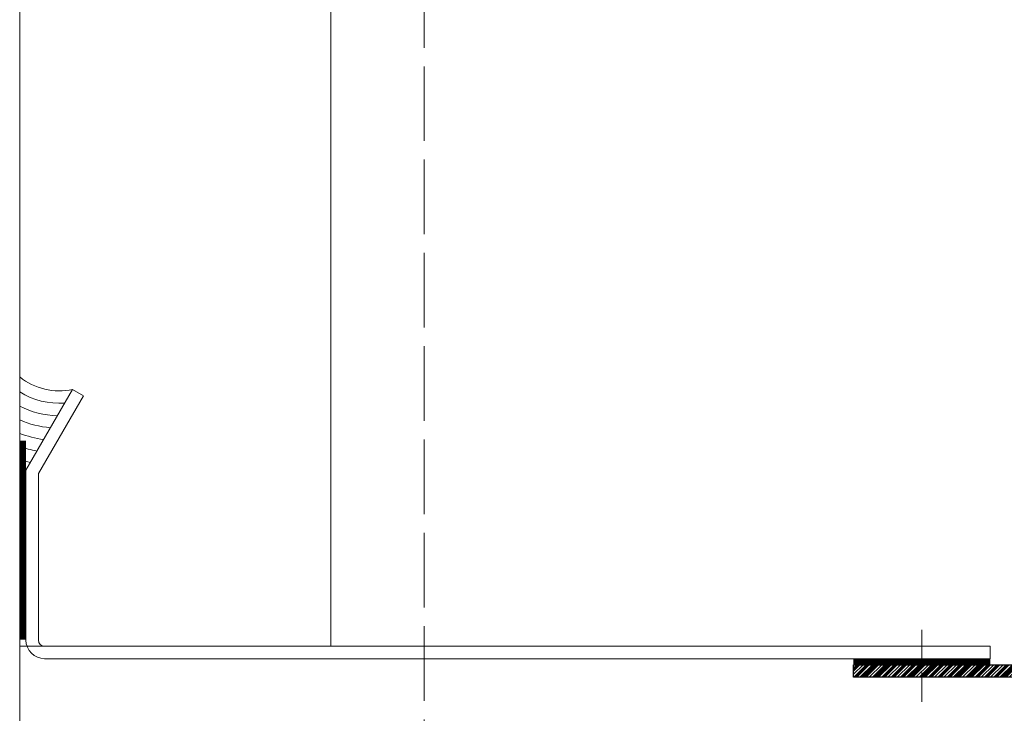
# Model space of a CAD drawing. Header units: inches. Extents: x 44881 to 156022, y 58140 to 83978.
# Tile 9 of 256: x 93262 to 93420, y 72550 to 72661. Entities that reach past the tile are written whole.
import ezdxf

# ---------------------------------------------------------------- set-up
doc = ezdxf.new("R2010")
doc.units = ezdxf.units.IN
for name, pattern in [('ACAD_ISO02W100', [15, 12, -3]), ('gen7a', [6.875, 4.75, -0.875, 0.375, -0.875]), ('JIS_02_0.7', [1.35, 0.75, -0.6])]:
    doc.linetypes.add(name, pattern=pattern)
for name, color, linetype, lineweight in [('!_A_01_TENKÁ', 8, 'Continuous', 13), ('!_A_03_ČIARKOVANÁ', 41, 'ACAD_ISO02W100', 13), ('_MB_foil_0.7', 102, 'JIS_02_0.7', 70), ('_MB_obrobki_stal_0.15', 6, 'Continuous', 15), ('_MB_osie_0.09', 51, 'gen7a', 9), ('_MB_silikon_0.09', 161, 'Continuous', 9)]:
    doc.layers.add(name, color=color, linetype=linetype, lineweight=lineweight)
doc.layers.add('!_A_52_NOVÉ KCIE', color=7, linetype='Continuous', lineweight=13, true_color=0xa30000)
for name, color, linetype in [('0 @ 1', 7, 'Continuous'), ('0 @ 1.5', 7, 'Continuous'), ('0 @ 10', 7, 'Continuous'), ('0 @ 100', 7, 'Continuous'), ('0 @ 2', 7, 'Continuous'), ('0 @ 2.5', 7, 'Continuous'), ('0 @ 20', 7, 'Continuous'), ('0 @ 25', 7, 'Continuous'), ('0 @ 4', 7, 'Continuous'), ('0 @ 5', 7, 'Continuous'), ('0 @ 50', 7, 'Continuous'), ('0 @ 8', 7, 'Continuous')]:
    doc.layers.add(name, color=color, linetype=linetype)

# ---------------------------------------------------------------- blocks, each defined once
blk = doc.blocks.new('*U1525')
at = {"layer": '0 @ 1'}
h = blk.add_hatch(dxfattribs=at)
h.set_pattern_fill('JIS_WOOD', color=256, scale=0.5, angle=90)
h.paths.add_polyline_path([(-20, 2), (-2.5, 2), (-2, 2.5), (-2, 30), (0, 30), (0, 0), (-20, 0)])
at = {"layer": '0 @ 1.5'}
h = blk.add_hatch(dxfattribs=at)
h.set_pattern_fill('JIS_WOOD', color=256, scale=0.5, angle=90)
h.set_pattern_definition([(135, (0, 0), (-0.375, -0.375), [])])
h.paths.add_polyline_path([(-20, 2), (-2.5, 2), (-2, 2.5), (-2, 30), (0, 30), (0, 0), (-20, 0)])
at = {"layer": '0 @ 10'}
h = blk.add_hatch(dxfattribs=at)
h.set_pattern_fill('JIS_WOOD', color=256, scale=0.5, angle=90)
h.set_pattern_definition([(135, (0, 0), (-2.5, -2.5), [])])
h.paths.add_polyline_path([(-20, 2), (-2.5, 2), (-2, 2.5), (-2, 30), (0, 30), (0, 0), (-20, 0)])
at = {"layer": '0 @ 100'}
h = blk.add_hatch(dxfattribs=at)
h.set_pattern_fill('JIS_WOOD', color=256, scale=0.5, angle=90)
h.set_pattern_definition([(135, (0, 0), (-25, -25), [])])
h.paths.add_polyline_path([(-20, 2), (-2.5, 2), (-2, 2.5), (-2, 30), (0, 30), (0, 0), (-20, 0)])
at = {"layer": '0 @ 2'}
h = blk.add_hatch(dxfattribs=at)
h.set_pattern_fill('JIS_WOOD', color=256, scale=0.5, angle=90)
h.set_pattern_definition([(135, (0, 0), (-0.5, -0.5), [])])
h.paths.add_polyline_path([(-20, 2), (-2.5, 2), (-2, 2.5), (-2, 30), (0, 30), (0, 0), (-20, 0)])
at = {"layer": '0 @ 2.5'}
h = blk.add_hatch(dxfattribs=at)
h.set_pattern_fill('JIS_WOOD', color=256, scale=0.5, angle=90)
h.set_pattern_definition([(135, (0, 0), (-0.625, -0.625), [])])
h.paths.add_polyline_path([(-20, 2), (-2.5, 2), (-2, 2.5), (-2, 30), (0, 30), (0, 0), (-20, 0)])
at = {"layer": '0 @ 20'}
h = blk.add_hatch(dxfattribs=at)
h.set_pattern_fill('JIS_WOOD', color=256, scale=0.5, angle=90)
h.set_pattern_definition([(135, (0, 0), (-5, -5), [])])
h.paths.add_polyline_path([(-20, 2), (-2.5, 2), (-2, 2.5), (-2, 30), (0, 30), (0, 0), (-20, 0)])
at = {"layer": '0 @ 25'}
h = blk.add_hatch(dxfattribs=at)
h.set_pattern_fill('JIS_WOOD', color=256, scale=0.5, angle=90)
h.set_pattern_definition([(135, (0, 0), (-6.25, -6.25), [])])
h.paths.add_polyline_path([(-20, 2), (-2.5, 2), (-2, 2.5), (-2, 30), (0, 30), (0, 0), (-20, 0)])
at = {"layer": '0 @ 4'}
h = blk.add_hatch(dxfattribs=at)
h.set_pattern_fill('JIS_WOOD', color=256, scale=0.5, angle=90)
h.set_pattern_definition([(135, (0, 0), (-1, -1), [])])
h.paths.add_polyline_path([(-20, 2), (-2.5, 2), (-2, 2.5), (-2, 30), (0, 30), (0, 0), (-20, 0)])
at = {"layer": '0 @ 5'}
h = blk.add_hatch(dxfattribs=at)
h.set_pattern_fill('JIS_WOOD', color=256, scale=0.5, angle=90)
h.set_pattern_definition([(135, (0, 0), (-1.25, -1.25), [])])
h.paths.add_polyline_path([(-20, 2), (-2.5, 2), (-2, 2.5), (-2, 30), (0, 30), (0, 0), (-20, 0)])
at = {"layer": '0 @ 50'}
h = blk.add_hatch(dxfattribs=at)
h.set_pattern_fill('JIS_WOOD', color=256, scale=0.5, angle=90)
h.set_pattern_definition([(135, (0, 0), (-12.5, -12.5), [])])
h.paths.add_polyline_path([(-20, 2), (-2.5, 2), (-2, 2.5), (-2, 30), (0, 30), (0, 0), (-20, 0)])
at = {"layer": '0 @ 8'}
h = blk.add_hatch(dxfattribs=at)
h.set_pattern_fill('JIS_WOOD', color=256, scale=0.5, angle=90)
h.set_pattern_definition([(135, (0, 0), (-2, -2), [])])
h.paths.add_polyline_path([(-20, 2), (-2.5, 2), (-2, 2.5), (-2, 30), (0, 30), (0, 0), (-20, 0)])
blk = doc.blocks.new('*U802')
blk.add_lwpolyline([(-20, 2), (-2.5, 2), (-2, 2.5), (-2, 30), (0, 30), (0, 0), (-20, 0)], close=True)
at = {"color": 7}
blk.add_blockref('*U1525', (0, 0), dxfattribs=at)

msp = doc.modelspace()

# ---------------------------------------------------------------- linework, layer by layer
at = {"layer": '!_A_01_TENKÁ', "color": 14, "true_color": 0xa30000}
msp.add_lwpolyline([(93261.54, 76358.78), (93261.54, 72210.78)], dxfattribs=at)
at = {"layer": '!_A_03_ČIARKOVANÁ', "color": 14, "true_color": 0xa30000}
msp.add_lwpolyline([(93326.54, 76358.78), (93326.54, 72197.8)], dxfattribs=at)
at = {"layer": '!_A_52_NOVÉ KCIE'}
msp.add_lwpolyline([(93261.54, 72560.54), (93311.54, 72560.54), (93311.54, 76358.78), (93261.54, 76358.78)], close=True, dxfattribs=at)
at = {"layer": '_MB_foil_0.7', "color": 14, "true_color": 0xa30000, "const_width": 1, "elevation": 0}
for points in [[(93262.05, 72593.58), (93262.05, 72561.58)], [(93395.54, 72558.08), (93417.54, 72558.08)]]:
    msp.add_lwpolyline(points, dxfattribs=at)
at = {"layer": '_MB_obrobki_stal_0.15', "color": 14, "true_color": 0xa30000}
for p, q in [((93262.54, 72588.84), (93270.04, 72601.83)), ((93271.77, 72600.83), (93264.54, 72588.3)), ((93270.04, 72601.83), (93271.77, 72600.83)), ((93262.54, 72561.54), (93262.54, 72588.84)), ((93264.54, 72588.3), (93264.54, 72561.54)), ((93265.54, 72560.54), (93417.54, 72560.54)), ((93417.54, 72560.54), (93417.54, 72558.54)), ((93417.54, 72558.54), (93265.54, 72558.54))]:
    msp.add_line(p, q, dxfattribs=at)
for radius in [3, 1]:
    msp.add_arc((93265.54, 72561.54), radius, 180, 270, dxfattribs=at)
at = {"layer": '_MB_osie_0.09', "color": 14, "true_color": 0xa30000}
msp.add_lwpolyline([(93406.54, 72551.58), (93406.54, 72563.58)], dxfattribs=at)
at = {"layer": '_MB_silikon_0.09'}
msp.add_lwpolyline([(93261.54, 72603.84, 0.223426), (93270.04, 72601.83), (93262.54, 72588.84), (93261.54, 72588.84)], format="xyb", close=True, dxfattribs=at)
at = {"layer": '_MB_silikon_0.09', "elevation": 0}
for points in [[(93261.54, 72601.43, 0.158348), (93268.77, 72599.64)], [(93261.54, 72599.14, 0.112574), (93267.6, 72597.61)], [(93261.54, 72596.93, 0.079905), (93266.48, 72595.67)], [(93261.54, 72594.77, 0.055238), (93265.39, 72593.78)], [(93261.54, 72592.65, 0.035878), (93264.32, 72591.93)], [(93261.54, 72590.55, 0.020244), (93263.26, 72590.1, 0.020244)]]:
    msp.add_lwpolyline(points, format="xyb", dxfattribs=at)

# ---------------------------------------------------------------- block references
at = {"color": 14, "true_color": 0xa30000, "rotation": 90.00000000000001}
msp.add_blockref('*U802', (93425.54, 72557.58), dxfattribs=at)

doc.saveas('drawing.dxf')
